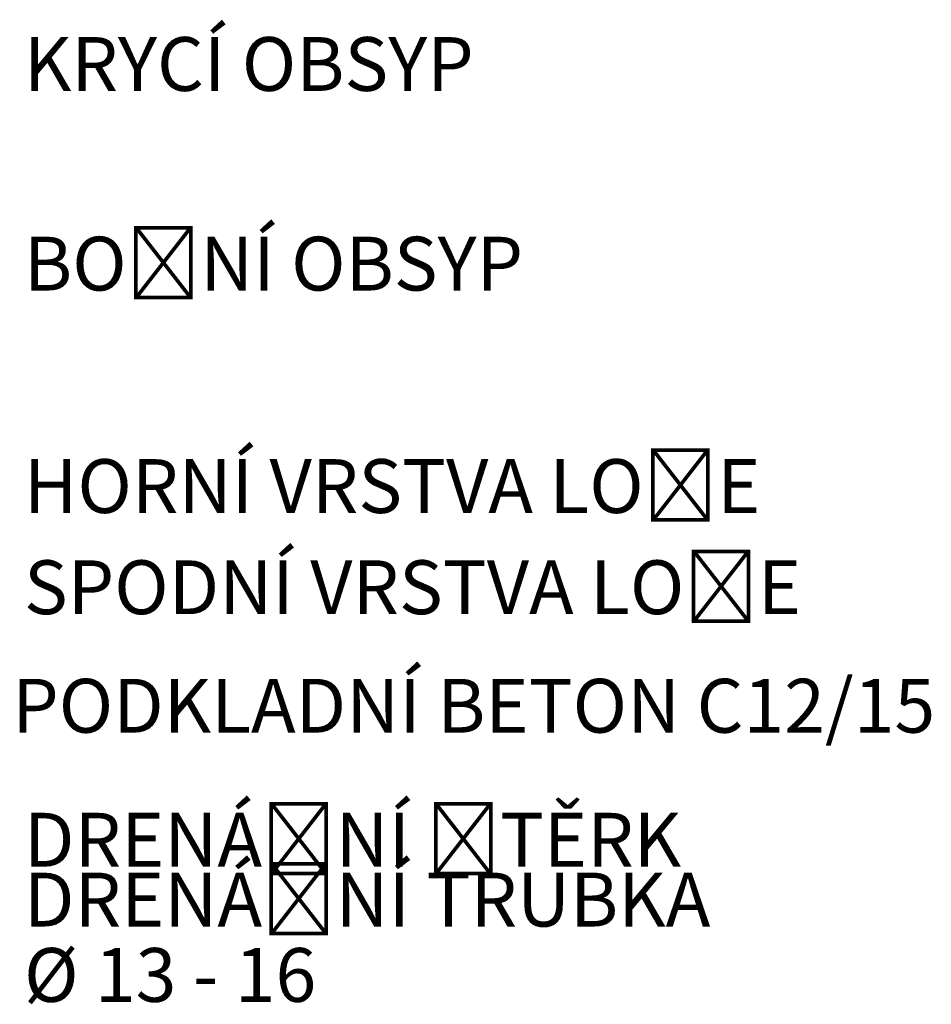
# Model space of a CAD drawing. Header units: millimetres. Extents: x 1 to 417021, y 3 to 99846.
# Tile 34 of 53: x 344270 to 344313, y 66202 to 66248. Entities that reach past the tile are written whole.
import ezdxf

# ---------------------------------------------------------------- set-up
doc = ezdxf.new("R2010")
doc.units = ezdxf.units.MM
doc.layers.add('Kce_popis', color=174, linetype='Continuous', lineweight=18)
doc.styles.add('STANDARD_NAROW', font='ARIALN.TTF')

msp = doc.modelspace()

# ---------------------------------------------------------------- texts
at = {"layer": 'Kce_popis', "char_height": 2.5, "attachment_point": 4, "line_spacing_factor": 0.84, "style": 'STANDARD_NAROW'}
for s, insert in [('KRYCÍ OBSYP', (344270.449, 66246.016)), ('BOČNÍ OBSYP', (344270.449, 66236.744)), ('HORNÍ VRSTVA LOŽE', (344270.449, 66226.413)), ('SPODNÍ VRSTVA LOŽE', (344270.449, 66221.714)), ('PODKLADNÍ BETON C12/15', (344269.905, 66216.21)), ('DRENÁŽNÍ ŠTĚRK', (344270.449, 66209.987)), ('DRENÁŽNÍ TRUBKA\\P%%C 13 - 16', (344270.449, 66205.457))]:
    msp.add_mtext_dynamic_manual_height_columns(s, width=45.08323, gutter_width=1, heights=[0], dxfattribs=dict(at, insert=insert))

doc.saveas('drawing.dxf')
